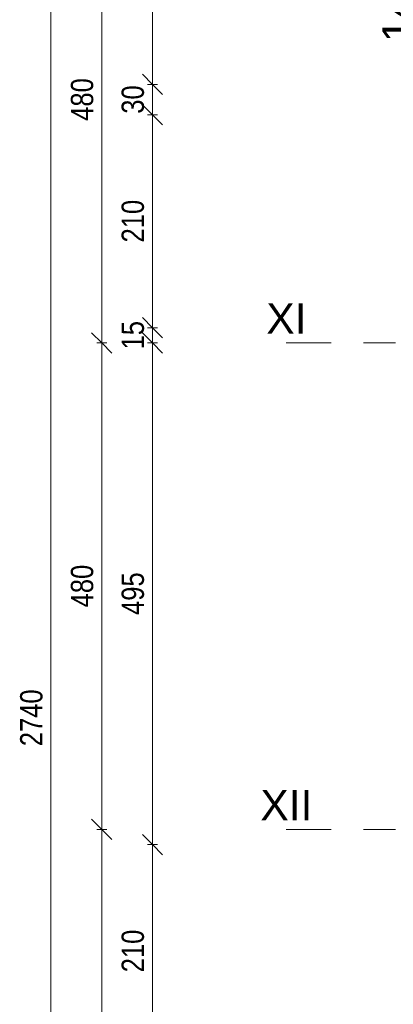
# Model space of a CAD drawing. Header units: centimetres. Extents: x -1743 to 21705, y -8842 to 3590.
# Tile 17 of 44: x -1631 to -1263, y 1196 to 2167. Entities that reach past the tile are written whole.
import ezdxf

# ---------------------------------------------------------------- set-up
doc = ezdxf.new("R2010")
doc.units = ezdxf.units.CM
doc.linetypes.add('Oś', pattern=[222.25, 127, -31.75, 31.75, -31.75])
for name, color, linetype, lineweight in [('A-ANNO-DIMS', 211, 'Continuous', 13), ('A-ANNO-DIMS-100', 211, 'Continuous', 13), ('S-GRID', 1, 'Continuous', 13), ('S-GRID-IDEN', 1, 'Continuous', 13)]:
    doc.layers.add(name, color=color, linetype=linetype, lineweight=lineweight)
doc.styles.add('Arial Narrow_2', font='ARIALN.TTF', dxfattribs={"height": 22})
doc.styles.add('Arial_1', font='arial.ttf', dxfattribs={"height": 30})
doc.dimstyles.new('Diagonal_1_100__0_1__1', dxfattribs={"dimscale": 30.48, "dimtxt": 22.515481, "dimasz": 0.656168, "dimexe": 0.164042, "dimexo": 0.0625, "dimgap": 0.065617, "dimtad": 1, "dimdec": 1, "dimrnd": 0.1, "dimdsep": 46, "dimtxsty": 'Arial Narrow_2', "dimblk1": 'OBLIQUE', "dimblk2": 'OBLIQUE', "dimsah": 1, "dimcen": 0.09, "dimazin": 0, "dimtfac": 1, "dimtdec": 4, "dimtix": 1, "dimtmove": 0, "dimatfit": 3, "dimfxl": 0.164042, "dimfxlon": 1, "dimtvp": 1, "dimtolj": 1, "dimtzin": 0, "dimarcsym": 2})

# ---------------------------------------------------------------- blocks, each defined once
blk = doc.blocks.new('Pawilon A_rvt-1-6_piętro IV __13_80 m_ - stan istniejący')
at = {"layer": 'S-GRID-IDEN', "insert": (-1259.25, 2168.28), "char_height": 30, "width": 48.3, "attachment_point": 5, "rotation": 90, "line_spacing_factor": 0.936439, "style": 'Arial_1'}
blk.add_mtext('\\pxqc,t4.23333,8.46667,12.7,16.93333,21.16667,25.4,29.63333,33.86667,38.1,42.33333,46.56667,50.8,55.03333,59.26667,63.5,67.73333,71.96667,76.2,80.43333,84.66667,88.9,93.13333,97.36667,101.6,105.83333,110.06667,114.3,118.53333,122.76667,127,131.23333,135.46667;{14}', dxfattribs=at)
blk = doc.blocks.new('DIMBLOCK145-6_piętro IV __13_80 m_ - stan istniejący')
at = {"layer": 'A-ANNO-DIMS-100'}
for p, q in [((-1600.57, 2848.33), (-1610.57, 2858.33)), ((-1595.57, 2848.33), (-1605.57, 2848.33)), ((-1600.57, 108.33), (-1600.57, 2848.33)), ((-1600.57, 2848.33), (-1590.57, 2838.33)), ((-1600.57, 2848.33), (-1595.57, 2848.33)), ((-1600.57, 108.33), (-1610.57, 118.33)), ((-1595.57, 108.33), (-1605.57, 108.33)), ((-1600.57, 108.33), (-1590.57, 98.33)), ((-1600.57, 108.33), (-1595.57, 108.33))]:
    blk.add_line(p, q, dxfattribs=at)
at = {"layer": 'A-ANNO-DIMS-100', "color": 0, "insert": (-1631, 1450.45), "char_height": 22, "width": 66.9031, "attachment_point": 1, "rotation": 90, "line_spacing_factor": 0.974696, "style": 'Arial Narrow_2'}
blk.add_mtext('2740', dxfattribs=at)
blk = doc.blocks.new('_Oblique')
at = {"color": 0, "linetype": 'ByBlock', "lineweight": -2}
blk.add_line((-0.5, -0.5), (0.5, 0.5), dxfattribs=at)
blk = doc.blocks.new('DIMBLOCK232-6_piętro IV __13_80 m_ - stan istniejący')
at = {"layer": 'A-ANNO-DIMS-100'}
for p, q in [((-1550.57, 1368.33), (-1560.57, 1378.33)), ((-1545.57, 1368.33), (-1555.57, 1368.33)), ((-1550.57, 888.33), (-1550.57, 1368.33)), ((-1550.57, 1368.33), (-1540.57, 1358.33)), ((-1550.57, 1368.33), (-1545.57, 1368.33)), ((-1550.57, 888.33), (-1560.57, 898.33)), ((-1545.57, 888.33), (-1555.57, 888.33)), ((-1550.57, 888.33), (-1540.57, 878.33)), ((-1550.57, 888.33), (-1545.57, 888.33))]:
    blk.add_line(p, q, dxfattribs=at)
at = {"layer": 'A-ANNO-DIMS-100', "color": 0, "insert": (-1581, 1107.42), "char_height": 22, "width": 50.1774, "attachment_point": 1, "rotation": 90, "line_spacing_factor": 0.974696, "style": 'Arial Narrow_2'}
blk.add_mtext('480', dxfattribs=at)
blk = doc.blocks.new('DIMBLOCK233-6_piętro IV __13_80 m_ - stan istniejący')
at = {"layer": 'A-ANNO-DIMS-100'}
for p, q in [((-1550.57, 1848.33), (-1560.57, 1858.33)), ((-1545.57, 1848.33), (-1555.57, 1848.33)), ((-1550.57, 1368.33), (-1550.57, 1848.33)), ((-1550.57, 1848.33), (-1540.57, 1838.33)), ((-1550.57, 1848.33), (-1545.57, 1848.33)), ((-1550.57, 1368.33), (-1560.57, 1378.33)), ((-1545.57, 1368.33), (-1555.57, 1368.33)), ((-1550.57, 1368.33), (-1540.57, 1358.33)), ((-1550.57, 1368.33), (-1545.57, 1368.33))]:
    blk.add_line(p, q, dxfattribs=at)
at = {"layer": 'A-ANNO-DIMS-100', "color": 0, "insert": (-1581, 1587.42), "char_height": 22, "width": 50.1774, "attachment_point": 1, "rotation": 90, "line_spacing_factor": 0.974696, "style": 'Arial Narrow_2'}
blk.add_mtext('480', dxfattribs=at)
blk = doc.blocks.new('DIMBLOCK234-6_piętro IV __13_80 m_ - stan istniejący')
at = {"layer": 'A-ANNO-DIMS-100'}
for p, q in [((-1550.57, 2328.33), (-1560.57, 2338.33)), ((-1545.57, 2328.33), (-1555.57, 2328.33)), ((-1550.57, 1848.33), (-1550.57, 2328.33)), ((-1550.57, 2328.33), (-1540.57, 2318.33)), ((-1550.57, 2328.33), (-1545.57, 2328.33)), ((-1550.57, 1848.33), (-1560.57, 1858.33)), ((-1545.57, 1848.33), (-1555.57, 1848.33)), ((-1550.57, 1848.33), (-1540.57, 1838.33)), ((-1550.57, 1848.33), (-1545.57, 1848.33))]:
    blk.add_line(p, q, dxfattribs=at)
at = {"layer": 'A-ANNO-DIMS-100', "color": 0, "insert": (-1581, 2067.42), "char_height": 22, "width": 50.1774, "attachment_point": 1, "rotation": 90, "line_spacing_factor": 0.974696, "style": 'Arial Narrow_2'}
blk.add_mtext('480', dxfattribs=at)
blk = doc.blocks.new('DIMBLOCK250-6_piętro IV __13_80 m_ - stan istniejący')
at = {"layer": 'A-ANNO-DIMS-100'}
for p, q in [((-1500.57, 1353.33), (-1510.57, 1363.33)), ((-1495.57, 1353.33), (-1505.57, 1353.33)), ((-1500.57, 1143.33), (-1500.57, 1353.33)), ((-1500.57, 1353.33), (-1490.57, 1343.33)), ((-1500.57, 1353.33), (-1495.57, 1353.33)), ((-1500.57, 1143.33), (-1510.57, 1153.33)), ((-1495.57, 1143.33), (-1505.57, 1143.33)), ((-1500.57, 1143.33), (-1490.57, 1133.33)), ((-1500.57, 1143.33), (-1495.57, 1143.33))]:
    blk.add_line(p, q, dxfattribs=at)
at = {"layer": 'A-ANNO-DIMS-100', "color": 0, "insert": (-1531, 1227.42), "char_height": 22, "width": 50.1774, "attachment_point": 1, "rotation": 90, "line_spacing_factor": 0.974696, "style": 'Arial Narrow_2'}
blk.add_mtext('210', dxfattribs=at)
blk = doc.blocks.new('DIMBLOCK251-6_piętro IV __13_80 m_ - stan istniejący')
at = {"layer": 'A-ANNO-DIMS-100'}
for p, q in [((-1500.57, 1848.33), (-1510.57, 1858.33)), ((-1495.57, 1848.33), (-1505.57, 1848.33)), ((-1500.57, 1353.33), (-1500.57, 1848.33)), ((-1500.57, 1848.33), (-1490.57, 1838.33)), ((-1500.57, 1848.33), (-1495.57, 1848.33)), ((-1500.57, 1353.33), (-1510.57, 1363.33)), ((-1495.57, 1353.33), (-1505.57, 1353.33)), ((-1500.57, 1353.33), (-1490.57, 1343.33)), ((-1500.57, 1353.33), (-1495.57, 1353.33))]:
    blk.add_line(p, q, dxfattribs=at)
at = {"layer": 'A-ANNO-DIMS-100', "color": 0, "insert": (-1531, 1579.92), "char_height": 22, "width": 50.1774, "attachment_point": 1, "rotation": 90, "line_spacing_factor": 0.974696, "style": 'Arial Narrow_2'}
blk.add_mtext('495', dxfattribs=at)
blk = doc.blocks.new('DIMBLOCK252-6_piętro IV __13_80 m_ - stan istniejący')
at = {"layer": 'A-ANNO-DIMS-100'}
for p, q in [((-1500.57, 1863.33), (-1510.57, 1873.33)), ((-1500.57, 1848.33), (-1510.57, 1858.33)), ((-1495.57, 1863.33), (-1505.57, 1863.33)), ((-1500.57, 1848.33), (-1500.57, 1863.33)), ((-1500.57, 1863.33), (-1490.57, 1853.33)), ((-1500.57, 1863.33), (-1495.57, 1863.33)), ((-1495.57, 1848.33), (-1505.57, 1848.33)), ((-1500.57, 1848.33), (-1490.57, 1838.33)), ((-1500.57, 1848.33), (-1495.57, 1848.33))]:
    blk.add_line(p, q, dxfattribs=at)
at = {"layer": 'A-ANNO-DIMS-100', "color": 0, "insert": (-1531, 1841.89), "char_height": 22, "width": 33.4516, "attachment_point": 1, "rotation": 90, "line_spacing_factor": 0.974696, "style": 'Arial Narrow_2'}
blk.add_mtext('15', dxfattribs=at)
blk = doc.blocks.new('DIMBLOCK253-6_piętro IV __13_80 m_ - stan istniejący')
at = {"layer": 'A-ANNO-DIMS-100'}
for p, q in [((-1500.57, 2073.33), (-1510.57, 2083.33)), ((-1495.57, 2073.33), (-1505.57, 2073.33)), ((-1500.57, 1863.33), (-1500.57, 2073.33)), ((-1500.57, 2073.33), (-1490.57, 2063.33)), ((-1500.57, 2073.33), (-1495.57, 2073.33)), ((-1500.57, 1863.33), (-1510.57, 1873.33)), ((-1495.57, 1863.33), (-1505.57, 1863.33)), ((-1500.57, 1863.33), (-1490.57, 1853.33)), ((-1500.57, 1863.33), (-1495.57, 1863.33))]:
    blk.add_line(p, q, dxfattribs=at)
at = {"layer": 'A-ANNO-DIMS-100', "color": 0, "insert": (-1531, 1947.42), "char_height": 22, "width": 50.1774, "attachment_point": 1, "rotation": 90, "line_spacing_factor": 0.974696, "style": 'Arial Narrow_2'}
blk.add_mtext('210', dxfattribs=at)
blk = doc.blocks.new('DIMBLOCK254-6_piętro IV __13_80 m_ - stan istniejący')
at = {"layer": 'A-ANNO-DIMS-100'}
for p, q in [((-1500.57, 2103.33), (-1510.57, 2113.33)), ((-1495.57, 2103.33), (-1505.57, 2103.33)), ((-1500.57, 2073.33), (-1500.57, 2103.33)), ((-1500.57, 2103.33), (-1490.57, 2093.33)), ((-1500.57, 2103.33), (-1495.57, 2103.33)), ((-1500.57, 2073.33), (-1510.57, 2083.33)), ((-1495.57, 2073.33), (-1505.57, 2073.33)), ((-1500.57, 2073.33), (-1490.57, 2063.33)), ((-1500.57, 2073.33), (-1495.57, 2073.33))]:
    blk.add_line(p, q, dxfattribs=at)
at = {"layer": 'A-ANNO-DIMS-100', "color": 0, "insert": (-1531, 2074.39), "char_height": 22, "width": 33.4516, "attachment_point": 1, "rotation": 90, "line_spacing_factor": 0.974696, "style": 'Arial Narrow_2'}
blk.add_mtext('30', dxfattribs=at)
blk = doc.blocks.new('DIMBLOCK255-6_piętro IV __13_80 m_ - stan istniejący')
at = {"layer": 'A-ANNO-DIMS-100'}
for p, q in [((-1500.57, 2313.33), (-1510.57, 2323.33)), ((-1495.57, 2313.33), (-1505.57, 2313.33)), ((-1500.57, 2103.33), (-1500.57, 2313.33)), ((-1500.57, 2313.33), (-1490.57, 2303.33)), ((-1500.57, 2313.33), (-1495.57, 2313.33)), ((-1500.57, 2103.33), (-1510.57, 2113.33)), ((-1495.57, 2103.33), (-1505.57, 2103.33)), ((-1500.57, 2103.33), (-1490.57, 2093.33)), ((-1500.57, 2103.33), (-1495.57, 2103.33))]:
    blk.add_line(p, q, dxfattribs=at)
at = {"layer": 'A-ANNO-DIMS-100', "color": 0, "insert": (-1531, 2187.42), "char_height": 22, "width": 50.1774, "attachment_point": 1, "rotation": 90, "line_spacing_factor": 0.974696, "style": 'Arial Narrow_2'}
blk.add_mtext('210', dxfattribs=at)

msp = doc.modelspace()

# ---------------------------------------------------------------- linework, layer by layer
at = {"layer": 'S-GRID', "linetype": 'Oś'}
for p, q in [((1342.46, 1848.33), (-1368.76, 1848.33)), ((1342.46, 1368.33), (-1368.76, 1368.33))]:
    msp.add_line(p, q, dxfattribs=at)

# ---------------------------------------------------------------- block references
at = {"lineweight": 5}
msp.add_blockref('Pawilon A_rvt-1-6_piętro IV __13_80 m_ - stan istniejący', (0, 0), dxfattribs=at)

# ---------------------------------------------------------------- texts
at = {"layer": 'S-GRID-IDEN', "char_height": 30, "attachment_point": 5, "line_spacing_factor": 0.936439, "style": 'Arial_1'}
for s, insert, width in [('\\pxqc,t4.23333,8.46667,12.7,16.93333,21.16667,25.4,29.63333,33.86667,38.1,42.33333,46.56667,50.8,55.03333,59.26667,63.5,67.73333,71.96667,76.2,80.43333,84.66667,88.9,93.13333,97.36667,101.6,105.83333,110.06667,114.3,118.53333,122.76667,127,131.23333,135.46667;{XI}', (-1368.64, 1872.39), 39.7), ('\\pxqc,t4.23333,8.46667,12.7,16.93333,21.16667,25.4,29.63333,33.86667,38.1,42.33333,46.56667,50.8,55.03333,59.26667,63.5,67.73333,71.96667,76.2,80.43333,84.66667,88.9,93.13333,97.36667,101.6,105.83333,110.06667,114.3,118.53333,122.76667,127,131.23333,135.46667;{XII}', (-1368.64, 1392.39), 51.6)]:
    msp.add_mtext(s, dxfattribs=dict(at, insert=insert, width=width))

# ---------------------------------------------------------------- dimensions: what is measured, and where the dimension line sits
at = {"layer": 'A-ANNO-DIMS'}
for base, p1, p2, override, picture, middle in [((-1600.57, 2848.33), (-1595.57, 108.33), (-1595.57, 2848.33), {"dimpost": '<>', "dimfxl": 2740}, 'DIMBLOCK145-6_piętro IV __13_80 m_ - stan istniejący', (-1613.8, 1478.33)), ((-1550.57, 2328.33), (-1545.57, 1848.33), (-1545.57, 2328.33), {"dimpost": '<>', "dimfxl": 480}, 'DIMBLOCK234-6_piętro IV __13_80 m_ - stan istniejący', (-1563.8, 2088.33)), ((-1500.57, 2313.33), (-1495.57, 2103.33), (-1495.57, 2313.33), {"dimpost": '<>', "dimfxl": 210}, 'DIMBLOCK255-6_piętro IV __13_80 m_ - stan istniejący', (-1513.8, 2208.33)), ((-1500.57, 2103.33), (-1495.57, 2073.33), (-1495.57, 2103.33), {"dimpost": '<>', "dimfxl": 30}, 'DIMBLOCK254-6_piętro IV __13_80 m_ - stan istniejący', (-1513.8, 2088.33)), ((-1500.57, 2073.33), (-1495.57, 1863.33), (-1495.57, 2073.33), {"dimpost": '<>', "dimfxl": 210}, 'DIMBLOCK253-6_piętro IV __13_80 m_ - stan istniejący', (-1513.8, 1968.33)), ((-1500.57, 1863.33), (-1495.57, 1848.33), (-1495.57, 1863.33), {"dimpost": '<>', "dimfxl": 15}, 'DIMBLOCK252-6_piętro IV __13_80 m_ - stan istniejący', (-1513.8, 1855.83)), ((-1550.57, 1848.33), (-1545.57, 1368.33), (-1545.57, 1848.33), {"dimpost": '<>', "dimfxl": 480}, 'DIMBLOCK233-6_piętro IV __13_80 m_ - stan istniejący', (-1563.8, 1608.33)), ((-1500.57, 1848.33), (-1495.57, 1353.33), (-1495.57, 1848.33), {"dimpost": '<>', "dimfxl": 495}, 'DIMBLOCK251-6_piętro IV __13_80 m_ - stan istniejący', (-1513.8, 1600.83)), ((-1550.57, 1368.33), (-1545.57, 888.33), (-1545.57, 1368.33), {"dimpost": '<>', "dimfxl": 480}, 'DIMBLOCK232-6_piętro IV __13_80 m_ - stan istniejący', (-1563.8, 1128.33)), ((-1500.57, 1353.33), (-1495.57, 1143.33), (-1495.57, 1353.33), {"dimpost": '<>', "dimfxl": 210}, 'DIMBLOCK250-6_piętro IV __13_80 m_ - stan istniejący', (-1513.8, 1248.33))]:
    dim = msp.add_linear_dim(base=base, p1=p1, p2=p2, angle=90, dimstyle='Diagonal_1_100__0_1__1', override=override, dxfattribs=at)
    dim.commit()
    dim.dimension.update_dxf_attribs({"geometry": picture, "text_midpoint": middle})

doc.saveas('drawing.dxf')
